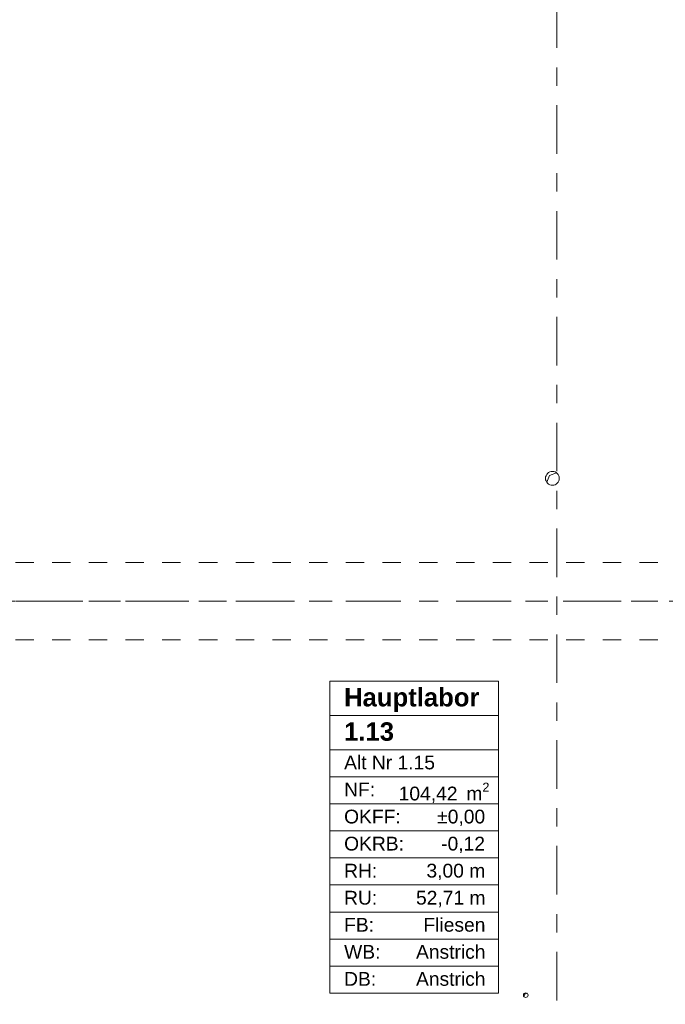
# Model space of a CAD drawing. Header units: metres. Extents: x -3.6 to 84.5, y -11 to 16.8.
# Tile 75 of 256: x 1.2 to 4.7, y 6.1 to 11.5. Entities that reach past the tile are written whole.
import ezdxf

# ---------------------------------------------------------------- set-up
doc = ezdxf.new("R2010")
doc.units = ezdxf.units.M
doc.header["$MEASUREMENT"] = 0
for name, pattern in [('Achse', [0.2, 0.1, -0.05, 0, -0.05]), ('Strichlinie doppelt', [0.546806, 0.264583, -0.105833, 0.070556, -0.105833]), ('Untersicht', [0.1, 0.075, -0.025])]:
    doc.linetypes.add(name, pattern=pattern)
for name, color, linetype in [('152 - Bemaßung_ Beschriftung.Ausbau', 7, 'Continuous'), ('401 - Zone.Raum_ Raumbegrenzung_ Whg.', 7, 'Continuous'), ('451 - Universal.Achsen Raster', 7, 'Continuous'), ('603 - Struktur.Bodenplatte_ Decke Roh', 7, 'Continuous'), ('608 - Struktur.Träger', 7, 'Continuous')]:
    doc.layers.add(name, color=color, linetype=linetype)
doc.styles.add('ERSTELLTER_STIL_1', font='txt')
doc.styles.add('ERSTELLTER_STIL_2', font='txt')
doc.dimstyles.new('ERSTELLTER_STIL__1', dxfattribs={"dimtxt": 0.1, "dimasz": 0.0532, "dimexe": 0.18, "dimexo": 0.0625, "dimgap": 0, "dimtad": 1, "dimzin": 0, "dimdsep": 46, "dimtxsty": 'ERSTELLTER_STIL_2', "dimblk": 'ARROWHEAD_2', "dimblk1": 'ARROWHEAD_2', "dimblk2": 'ARROWHEAD_2', "dimcen": 0.09, "dimse1": 1, "dimse2": 1, "dimclrd": 7, "dimclre": 7, "dimclrt": 7, "dimazin": 0, "dimtfac": 1, "dimtdec": 4, "dimtmove": 0, "dimatfit": 3, "dimfxl": 1, "dimtolj": 1, "dimtzin": 0, "dimarcsym": 0})
doc.dimstyles.new('ERSTELLTER_STIL__3', dxfattribs={"dimtxt": 0.1, "dimasz": 0.0532, "dimexe": 0.18, "dimexo": 0.0625, "dimgap": 0, "dimtad": 1, "dimtih": 1, "dimtoh": 1, "dimzin": 0, "dimdsep": 46, "dimtxsty": 'ERSTELLTER_STIL_2', "dimblk": 'ARROWHEAD_2', "dimblk1": 'ARROWHEAD_2', "dimblk2": 'ARROWHEAD_2', "dimcen": 0.09, "dimse1": 1, "dimse2": 1, "dimclrd": 7, "dimclre": 7, "dimclrt": 7, "dimazin": 0, "dimtfac": 1, "dimtdec": 4, "dimtmove": 0, "dimatfit": 3, "dimfxl": 1, "dimtolj": 1, "dimtzin": 0, "dimarcsym": 0})

# ---------------------------------------------------------------- blocks, each defined once
blk = doc.blocks.new('*D280')
at = {"layer": '152 - Bemaßung_ Beschriftung.Ausbau', "color": 7, "linetype": 'Continuous', "lineweight": 5}
for p, q in [((0.2452, -9.05), (0.2048, -9.12)), ((0.225, -9.1375), (0.225, -9.0325)), ((7.6902, -9.05), (7.6498, -9.12)), ((7.67, -9.1375), (7.67, -9.0325)), ((-0.015, -9.085), (0.225, -9.085)), ((0.225, -9.085), (7.67, -9.085)), ((7.67, -9.085), (7.8, -9.085))]:
    blk.add_line(p, q, dxfattribs=at)
at = {"layer": '152 - Bemaßung_ Beschriftung.Ausbau', "color": 7, "lineweight": 5, "char_height": 0.1, "attachment_point": 7, "style": 'ERSTELLTER_STIL_2'}
for s, insert in [('\\A1;{\\pql;\\fArial|b0|i0|c0|p38;7,44\\fArial|b0|i0|c0|p38;\\A1{\\H.66x;\\S5^  ;}}', (3.7136, -9.0844)), ('\\A1;{\\pql;\\fArial|b0|i0|c0|p38;13}', (7.498, -9.065))]:
    blk.add_mtext(s, dxfattribs=dict(at, insert=insert))
blk = doc.blocks.new('ARROWHEAD_2')
at = {"color": 0, "linetype": 'Continuous', "lineweight": 0}
for p, q in [((0, 0), (-1, 0)), ((-0.38, -0.66), (0.38, 0.66))]:
    blk.add_line(p, q, dxfattribs=at)
blk = doc.blocks.new('*D363')
at = {"layer": '152 - Bemaßung_ Beschriftung.Ausbau', "color": 7, "linetype": 'Continuous', "lineweight": 5}
for p, q in [((0.2452, 15.39), (0.2048, 15.32)), ((0.225, 15.3025), (0.225, 15.4075)), ((7.6902, 15.39), (7.6498, 15.32)), ((7.67, 15.3025), (7.67, 15.4075)), ((-0.015, 15.355), (0.225, 15.355)), ((0.225, 15.355), (7.67, 15.355)), ((7.67, 15.355), (7.8, 15.355))]:
    blk.add_line(p, q, dxfattribs=at)
at = {"layer": '152 - Bemaßung_ Beschriftung.Ausbau', "color": 7, "lineweight": 5, "char_height": 0.1, "attachment_point": 7, "style": 'ERSTELLTER_STIL_2'}
for s, insert in [('\\A1;{\\pql;\\fArial|b0|i0|c0|p38;7,44\\fArial|b0|i0|c0|p38;\\A1{\\H.66x;\\S5^  ;}}', (3.7135, 15.3556)), ('\\A1;{\\pql;\\fArial|b0|i0|c0|p38;13}', (7.498, 15.375))]:
    blk.add_mtext(s, dxfattribs=dict(at, insert=insert))
blk = doc.blocks.new('*D648')
at = {"layer": '152 - Bemaßung_ Beschriftung.Ausbau', "color": 7, "linetype": 'Continuous', "lineweight": 5}
for p, q in [((-1.675, 13.455), (-1.675, 13.695)), ((-1.71, 13.4752), (-1.64, 13.4348)), ((-1.6225, 13.455), (-1.7275, 13.455)), ((-1.675, 0.245), (-1.675, 13.455)), ((-1.6225, 0.245), (-1.7275, 0.245)), ((-1.71, 0.2652), (-1.64, 0.2248)), ((-1.675, 0.005), (-1.675, 0.245))]:
    blk.add_line(p, q, dxfattribs=at)
at = {"layer": '152 - Bemaßung_ Beschriftung.Ausbau', "color": 7, "lineweight": 5, "insert": (-1.695, 6.679), "char_height": 0.1, "attachment_point": 7, "rotation": 90, "style": 'ERSTELLTER_STIL_2'}
blk.add_mtext('\\A1;{\\pql;\\fArial|b0|i0|c0|p38;13,21}', dxfattribs=at)

msp = doc.modelspace()

# ---------------------------------------------------------------- linework, layer by layer
at = {"layer": '401 - Zone.Raum_ Raumbegrenzung_ Whg.', "color": 7, "linetype": 'Continuous', "lineweight": 9}
for p, q in [((3.8116, 7.8646), (2.892, 7.8646)), ((2.892, 7.8646), (2.892, 6.1654)), ((2.892, 7.8646), (3.8116, 7.8646)), ((2.892, 7.6779), (2.892, 7.8646)), ((3.8116, 6.1654), (3.8116, 7.8646)), ((3.8116, 7.8646), (3.8116, 7.6779)), ((3.8116, 7.6779), (2.892, 7.6779)), ((2.892, 7.6779), (3.8116, 7.6779)), ((2.892, 7.4913), (2.892, 7.6779)), ((3.8116, 7.6779), (3.8116, 7.4913)), ((3.8116, 7.4913), (2.892, 7.4913)), ((2.892, 7.4913), (3.8116, 7.4913)), ((2.892, 7.344), (2.892, 7.4913)), ((3.8116, 7.4913), (3.8116, 7.344)), ((3.8116, 7.344), (2.892, 7.344)), ((2.892, 7.344), (3.8116, 7.344)), ((2.892, 7.1967), (2.892, 7.344)), ((3.8116, 7.344), (3.8116, 7.1967)), ((3.8116, 7.1967), (2.892, 7.1967)), ((2.892, 7.1967), (3.8116, 7.1967)), ((2.892, 7.0494), (2.892, 7.1967)), ((3.8116, 7.1967), (3.8116, 7.0494)), ((3.8116, 7.0494), (2.892, 7.0494)), ((2.892, 7.0494), (3.8116, 7.0494)), ((2.892, 6.9021), (2.892, 7.0494)), ((3.8116, 7.0494), (3.8116, 6.9021)), ((3.8116, 6.9021), (2.892, 6.9021)), ((2.892, 6.9021), (3.8116, 6.9021)), ((2.892, 6.7547), (2.892, 6.9021)), ((3.8116, 6.9021), (3.8116, 6.7547)), ((3.8116, 6.7547), (2.892, 6.7547)), ((2.892, 6.7547), (3.8116, 6.7547)), ((2.892, 6.6074), (2.892, 6.7547)), ((3.8116, 6.7547), (3.8116, 6.6074)), ((3.8116, 6.6074), (2.892, 6.6074)), ((2.892, 6.6074), (3.8116, 6.6074)), ((2.892, 6.4601), (2.892, 6.6074)), ((3.8116, 6.6074), (3.8116, 6.4601)), ((3.8116, 6.4601), (2.892, 6.4601)), ((2.892, 6.4601), (3.8116, 6.4601)), ((2.892, 6.3128), (2.892, 6.4601)), ((3.8116, 6.4601), (3.8116, 6.3128)), ((3.8116, 6.3128), (2.892, 6.3128)), ((2.892, 6.3128), (3.8116, 6.3128)), ((2.892, 6.1654), (2.892, 6.3128)), ((3.8116, 6.3128), (3.8116, 6.1654)), ((2.892, 6.1654), (3.8116, 6.1654)), ((3.8116, 6.1654), (2.892, 6.1654))]:
    msp.add_line(p, q, dxfattribs=at)
at = {"layer": '451 - Universal.Achsen Raster', "color": 160, "linetype": 'Strichlinie doppelt', "lineweight": 9, "true_color": 0x3232ff}
for p, q in [((4.13, -10.585), (4.13, 16.355)), ((64.935, 8.3), (-3.175, 8.3))]:
    msp.add_line(p, q, dxfattribs=at)
at = {"layer": '603 - Struktur.Bodenplatte_ Decke Roh', "color": 7, "linetype": 'Continuous', "lineweight": 5}
for p, q in [((4.0743, 8.9474), (4.09, 8.984)), ((4.09, 8.984), (4.1266, 8.9997)), ((3.9498, 6.1478), (3.955, 6.16)), ((3.955, 6.16), (3.9672, 6.1652))]:
    msp.add_line(p, q, dxfattribs=at)
at = {"layer": '603 - Struktur.Bodenplatte_ Decke Roh', "color": 7, "linetype": 'Continuous', "lineweight": 9, "flags": 128}
for points in [[(4.1425, 8.969, 0.414214), (4.105, 9.0065, 0.414214), (4.0675, 8.969, 0.414214), (4.105, 8.9315, 0.414214)], [(3.9725, 6.155, 0.414214), (3.96, 6.1675, 0.414214), (3.9475, 6.155, 0.414214), (3.96, 6.1425, 0.414214)]]:
    msp.add_lwpolyline(points, format="xyb", close=True, dxfattribs=at)
at = {"layer": '608 - Struktur.Träger', "color": 7, "linetype": 'Untersicht', "lineweight": 13}
for p, q in [((0.38, 8.51), (61.88, 8.51)), ((0.38, 8.09), (61.88, 8.09))]:
    msp.add_line(p, q, dxfattribs=at)
at = {"layer": '608 - Struktur.Träger', "color": 7, "linetype": 'Achse', "lineweight": 9}
msp.add_line((0.38, 8.3), (61.88, 8.3), dxfattribs=at)

# ---------------------------------------------------------------- texts
at = {"layer": '401 - Zone.Raum_ Raumbegrenzung_ Whg.', "color": 7, "lineweight": 9, "attachment_point": 1}
for s, insert, char_height, style in [('\\A1;{\\pqj;\\pt0;\\fArial|b1|i0|c0|p38;Hauptlabor }', (2.9705, 7.827), 0.1, 'ERSTELLTER_STIL_1'), ('\\A1;{\\pqj;\\pt0;\\fArial|b1|i0|c0|p38;}', (3.7331, 7.8498), 0.1, 'ERSTELLTER_STIL_1'), ('\\A1;{\\pql;\\pt0;\\fArial|b1|i0|c0|p38;1.13}', (2.9705, 7.6404), 0.1, 'ERSTELLTER_STIL_1'), ('\\A1;{\\pqj;\\pt0;\\fArial|b1|i0|c0|p38;}', (3.7331, 7.6632), 0.1, 'ERSTELLTER_STIL_1'), ('\\A1;{\\pqj;\\pt0;\\fArial|b0|i0|c0|p38;Alt Nr 1.15}', (2.9705, 7.4595), 0.075, 'ERSTELLTER_STIL_2'), ('\\A1;{\\pqj;\\pt0;\\fArial|b0|i0|c0|p38;}', (3.7331, 7.4766), 0.075, 'ERSTELLTER_STIL_2'), ('\\A1;{\\pqj;\\pt0;\\fArial|b0|i0|c0|p38;NF: }', (2.9705, 7.3121), 0.075, 'ERSTELLTER_STIL_2'), ('\\A1;{\\pql;\\pt0,0.05;\\fArial|b0|i0|c0|p38;104,42\\fArial|b0|i0|c0|p38;\\A1{\\H.66x;\\S^  ;}\\fArial|b0|i0|c0|p38; m\\fArial|b0|i0|c0|p38;\\A1{\\H.66x;\\S2^  ;}}', (3.2676, 7.3121), 0.075, 'ERSTELLTER_STIL_2'), ('\\A1;{\\pqj;\\pt0;\\fArial|b0|i0|c0|p38;OKFF: }', (2.9705, 7.1648), 0.075, 'ERSTELLTER_STIL_2'), ('\\A1;{\\pqj;\\pt0;\\fArial|b0|i0|c0|p38;±0,00}', (3.4773, 7.1648), 0.075, 'ERSTELLTER_STIL_2'), ('\\A1;{\\pqj;\\pt0;\\fArial|b0|i0|c0|p38;OKRB: }', (2.9705, 7.0175), 0.075, 'ERSTELLTER_STIL_2'), ('\\A1;{\\pqj;\\pt0;\\fArial|b0|i0|c0|p38;-0,12}', (3.4992, 7.0175), 0.075, 'ERSTELLTER_STIL_2'), ('\\A1;{\\pqj;\\pt0;\\fArial|b0|i0|c0|p38;RH: }', (2.9705, 6.8702), 0.075, 'ERSTELLTER_STIL_2'), ('\\A1;{\\pqj;\\pt0;\\fArial|b0|i0|c0|p38;3,00 m}', (3.419, 6.8702), 0.075, 'ERSTELLTER_STIL_2'), ('\\A1;{\\pqj;\\pt0;\\fArial|b0|i0|c0|p38;RU: }', (2.9705, 6.7229), 0.075, 'ERSTELLTER_STIL_2'), ('\\A1;{\\pqj;\\pt0;\\fArial|b0|i0|c0|p38;52,71 m}', (3.3621, 6.7229), 0.075, 'ERSTELLTER_STIL_2'), ('\\A1;{\\pqj;\\pt0;\\fArial|b0|i0|c0|p38;FB: }', (2.9705, 6.5755), 0.075, 'ERSTELLTER_STIL_2'), ('\\A1;{\\pqj;\\pt0;\\fArial|b0|i0|c0|p38;Fliesen}', (3.4025, 6.5755), 0.075, 'ERSTELLTER_STIL_2'), ('\\A1;{\\pqj;\\pt0;\\fArial|b0|i0|c0|p38;Anstrich}', (3.3621, 6.4282), 0.075, 'ERSTELLTER_STIL_2'), ('\\A1;{\\pqj;\\pt0;\\fArial|b0|i0|c0|p38;WB: }', (2.9705, 6.4282), 0.075, 'ERSTELLTER_STIL_2'), ('\\A1;{\\pqj;\\pt0;\\fArial|b0|i0|c0|p38;DB: }', (2.9705, 6.2809), 0.075, 'ERSTELLTER_STIL_2'), ('\\A1;{\\pqj;\\pt0;\\fArial|b0|i0|c0|p38;Anstrich}', (3.3621, 6.2809), 0.075, 'ERSTELLTER_STIL_2')]:
    msp.add_mtext(s, dxfattribs=dict(at, insert=insert, char_height=char_height, style=style))

# ---------------------------------------------------------------- dimensions: what is measured, and where the dimension line sits
at = {"layer": '152 - Bemaßung_ Beschriftung.Ausbau', "color": 7, "linetype": 'Continuous', "lineweight": 5}
for base, p2, picture, middle in [((7.67, 15.355), (7.67, 10.7499822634), '*D363', (3.9784844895, 15.4250000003)), ((7.67002, -9.085), (7.67002, 2.94998), '*D280', (3.9785, -9.015))]:
    dim = msp.add_linear_dim(base=base, p1=(0.225, 6.85), p2=p2, dimstyle='ERSTELLTER_STIL__3', dxfattribs=at)
    dim.commit()
    dim.dimension.update_dxf_attribs({"geometry": picture, "text_midpoint": middle, "dimtype": 160})
dim = msp.add_linear_dim(base=(-1.675, 13.455), p1=(22.1775, 0.245), p2=(31.13, 13.455), angle=90, dimstyle='ERSTELLTER_STIL__1', dxfattribs=at)
dim.commit()
dim.dimension.update_dxf_attribs({"geometry": '*D648', "text_midpoint": (-1.745, 6.847), "dimtype": 160, "text_rotation": 90})

doc.saveas('drawing.dxf')
